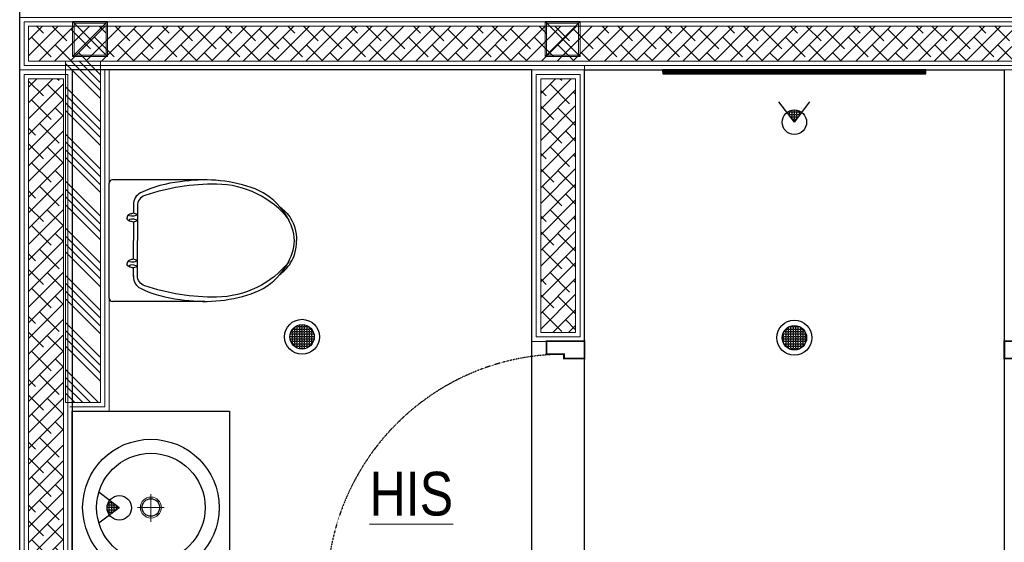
# Model space of a CAD drawing. Header units: millimetres. Extents: x -106827 to 92813, y -35754 to 7831.
# Tile 113 of 160: x -21182 to -18368, y -17923 to -16429. Entities that reach past the tile are written whole.
import ezdxf
from ezdxf.xclip import XClip

# ---------------------------------------------------------------- set-up
doc = ezdxf.new("R2010")
doc.units = ezdxf.units.MM
doc.header["$XCLIPFRAME"] = 2
doc.linetypes.add('General Arrangement Plan$1$HIDDEN', pattern=[0.375, 0.25, -0.125])
for name, color, linetype in [('Ceiling Lights', 40, 'Continuous'), ('General Arrangement Plan$1$cad-block.com', 250, 'Continuous'), ('General Arrangement Plan$1$IDS-DOOR', 45, 'Continuous'), ('IFF-35 HEAVY', 100, 'Continuous')]:
    doc.layers.add(name, color=color, linetype=linetype)
for name, color, linetype, lineweight in [('General Arrangement Plan$1$A-HATCH', 15, 'Continuous', 0), ('General Arrangement Plan$1$Finishes', 5, 'Continuous', 13), ('General Arrangement Plan$1$MEI- EXISTING WALLS', 1, 'Continuous', 15), ('General Arrangement Plan$1$TXT', 6, 'Continuous', 20), ('General Arrangement Plan$1$WALL NEW', 6, 'Continuous', 13)]:
    doc.layers.add(name, color=color, linetype=linetype, lineweight=lineweight)
doc.layers.add('General Arrangement Plan$1$MS', color=7, linetype='Continuous', lineweight=0, true_color=0x3c5977)
doc.styles.add('General Arrangement Plan$1$Standard', font='ARIALN.TTF')

# ---------------------------------------------------------------- blocks, each defined once
blk = doc.blocks.new('General Arrangement Plan$1$A$C08D46EED')
at = {"lineweight": 0}
for p, q in [((-523.2, 710.2), (-440.8, 609.6)), ((-1219.8, 140, 0), (-1137.4, 39.4))]:
    blk.add_line(p, q, dxfattribs=at)
at = {"linetype": 'Continuous', "lineweight": 0, "const_width": 6}
blk.add_lwpolyline([(-440.8, 609.6), (-523.2, 710.2), (-569.6, 672.2), (-525.3, 618), (-513.6, 627.5), (-475.6, 581.1)], close=True, dxfattribs=at)
blk.add_lwpolyline([(-440.8, 609.6), (-523.2, 710.2), (-569.6, 672.2), (-525.3, 618), (-513.6, 627.5), (-475.6, 581.1)], close=True, dxfattribs=at)
at = {"lineweight": 0}
blk.add_lwpolyline([(-513.6, 627.5), (-560.1, 589.5), (-46.4, -38), (0, 0)], close=True, dxfattribs=at)
blk.add_lwpolyline([(-513.6, 627.5), (-560.1, 589.5), (-46.4, -38), (0, 0)], close=True, dxfattribs=at)
at = {"linetype": 'Continuous', "lineweight": 0, "const_width": 6, "elevation": 0}
blk.add_lwpolyline([(-1138.2, 38.8), (-1220.6, 139.4), (-1174.1, 177.4), (-1129.8, 123.2), (-1141.4, 113.7), (-1103.4, 67.3)], close=True, dxfattribs=at)
blk.add_lwpolyline([(-1138.2, 38.8), (-1220.6, 139.4), (-1174.1, 177.4), (-1129.8, 123.2), (-1141.4, 113.7), (-1103.4, 67.3)], close=True, dxfattribs=at)
at = {"color": 8, "linetype": 'General Arrangement Plan$1$HIDDEN', "ltscale": 0.025}
blk.add_arc((-511.6, 632, 0), 815.6, 219.45, 304.7707, dxfattribs=at)
blk = doc.blocks.new('General Arrangement Plan$1$toilet 5_top view_cad-block.com')
at = {"color": 7}
for points in [[(-171.9, 0), (171.9, 0)], [(-181.9, -285.5), (-181.9, -10)], [(181.9, -285.5), (181.9, -10)], [(-107.8, -72.1), (-81.7, -72.5)], [(-78.1, -84.4), (-81.7, -72.5)], [(-59.2, -84.4), (-55.6, -72.5)], [(-55.6, -72.5), (0, -72.5)], [(55.6, -72.5), (0, -72.5)], [(59.2, -84.4), (55.6, -72.5)], [(78.1, -84.4), (81.7, -72.5)], [(107.8, -72.1), (81.7, -72.5)]]:
    blk.add_lwpolyline(points, dxfattribs=at)
for points in [[(-81.7, -72.5, 0.000902), (-79.1, -61.6, -0.347242), (-68.7, -53.4)], [(-78.1, -84.4, 0.244892), (-74.1, -60.9, 0.378206), (-78.1, -58.9, -0.178567)], [(-55.6, -72.5, -0.000902), (-58.2, -61.6, 0.347242), (-68.7, -53.4)], [(-59.2, -84.4, -0.244892), (-63.2, -60.9, -0.378206), (-59.3, -58.9, 0.178567)], [(55.6, -72.5, 0.000902), (58.2, -61.6, -0.347242), (68.7, -53.4)], [(59.2, -84.4, 0.244892), (63.2, -60.9, 0.378206), (59.3, -58.9, -0.178567)], [(81.7, -72.5, -0.000902), (79.1, -61.6, 0.347242), (68.7, -53.4)], [(78.1, -84.4, -0.244892), (74.1, -60.9, -0.378206), (78.1, -58.9, 0.178567)], [(-105.3, -72.1), (-107.8, -72.1, 0.290717), (-142.6, -93.4, 0.092282), (-175.7, -212, 0.123133), (-159.3, -424.5, 0.135146), (-101.5, -510.7, 0.083289)], [(-62.2, -538.4, -0.226694), (-169, -320.8, -0.083906), (-135, -106.2, -0.3229), (-104.6, -84.4), (0, -84.4)], [(62.2, -538.4, 0.226694), (169, -320.8, 0.083906), (135, -106.2, 0.3229), (104.6, -84.4), (0, -84.4)], [(101.5, -510.7, 0.135146), (159.3, -424.5, 0.123133), (175.7, -212, 0.092282), (142.6, -93.4, 0.290717), (107.8, -72.1)], [(-101.5, -510.7, 0.095376), (-37.4, -547.5, 0.083289), (0, -553.7, 0.083289), (37.4, -547.5, 0.095376), (101.5, -510.7, 0.123133)], [(-101.5, -510.7, 0.016905), (-87.4, -526.1, 0.130768), (-38.7, -554.9, 0.071655), (0, -560, 0.449001)], [(101.5, -510.7, -0.016905), (87.4, -526.1, -0.130768), (38.7, -554.9, -0.071655), (0, -560, -0.449001)]]:
    blk.add_lwpolyline(points, format="xyb", dxfattribs=at)
for centre, start, end in [((171.9, -10), 0, 90), ((-171.9, -10), 90, 180)]:
    blk.add_arc(centre, 10, start, end, dxfattribs=at)
blk = doc.blocks.new('General Arrangement Plan$1$Waschtisch - Konsole LOOP 550x450 D390')
at = {"lineweight": 25}
for p, q in [((-550, -450), (-550, 0)), ((-550, 0), (0, 0)), ((0, 0), (0, -450)), ((0, -450), (-550, -450))]:
    blk.add_line(p, q, dxfattribs=at)
at = {"lineweight": 5}
for p, q in [((-499.4, -110), (-460.4, -110)), ((-480, -130.1), (-480, -90.2)), ((-275, -263), (-275, -187.1)), ((-315.5, -225), (-236.5, -225))]:
    blk.add_line(p, q, dxfattribs=at)
at = {"lineweight": 25}
for radius in [195, 155, 25]:
    blk.add_circle((-275, -225), radius, dxfattribs=at)
at = {"lineweight": 5}
for centre, radius in [((-480, -110), 15), ((-275, -225), 30)]:
    blk.add_circle(centre, radius, dxfattribs=at)
blk = doc.blocks.new('General Arrangement Plan$1$A$C0642dd72')
at = {"layer": 'General Arrangement Plan$1$MS', "ltscale": 10}
for p, q in [((0, 11925.6), (100, 12025.6)), ((100, 11925.6), (0, 12025.6)), ((1350.1, 11925.6), (1450.1, 12025.6)), ((1450.1, 11925.6), (1350.1, 12025.6))]:
    blk.add_line(p, q, dxfattribs=at)
for points in [[(0, 11925.6), (100, 11925.6), (100, 12025.6), (0, 12025.6)], [(4, 11929.6), (96, 11929.6), (96, 12021.6), (4, 12021.6)], [(1350.1, 11925.6), (1450.1, 11925.6), (1450.1, 12025.6), (1350.1, 12025.6)], [(1354.1, 11929.6), (1446.1, 11929.6), (1446.1, 12021.6), (1354.1, 12021.6)]]:
    blk.add_lwpolyline(points, close=True, dxfattribs=at)
blk = doc.blocks.new('General Arrangement Plan')
at = {"true_color": 0x2776bb}
h = blk.add_hatch(dxfattribs=at)
h.set_pattern_fill('ANSI32', color=152, scale=0.071)
h.set_pattern_definition([(45, (-452527.3337, -111109.34106), (-0.4781986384, 0.4781986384), []), (45, (-452527.0149, -111109.34106), (-0.4781986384, 0.4781986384), [])])
h.paths.add_polyline_path([(2638.9, 12911.2), (1887.1, 12911.2), (1887.1, 12899.8), (2638.9, 12899.8)])
at = {"layer": 'General Arrangement Plan$1$A-HATCH', "lineweight": -2, "true_color": 0x939598}
h = blk.add_hatch(dxfattribs=at)
h.set_pattern_fill('ANSI38', color=252, scale=10, angle=180)
h.paths.add_polyline_path([(74.3, 13036.2), (3075.4, 13036.2), (3075.4, 12936.2), (74.3, 12936.2)])
h = blk.add_hatch(dxfattribs=at)
h.set_pattern_fill('ANSI34', color=252, scale=5, angle=90)
h.set_pattern_definition([(135, (13302.88, 8630.57), (-67.3519, -67.3519), []), (135, (13302.88, 8653.02), (-67.3519, -67.3519), []), (135, (13302.88, 8675.47), (-67.3519, -67.3519), []), (135, (13302.88, 8697.92), (-67.3519, -67.3519), [])])
h.paths.add_polyline_path([(180.3, 12936.2), (180.3, 11960.3), (280.3, 11960.3), (280.3, 12936.2)])
h = blk.add_hatch(dxfattribs=at)
h.set_pattern_fill('ANSI38', color=252, scale=10, angle=180)
h.paths.add_polyline_path([(174.3, 12886.2), (174.3, 11260.3), (74.3, 11260.3), (74.3, 12886.2)])
h = blk.add_hatch(dxfattribs=at)
h.set_pattern_fill('ANSI38', color=252, scale=10, angle=180)
h.paths.add_polyline_path([(1638.3, 12160.3), (1638.3, 12886.2), (1538.3, 12886.2), (1538.3, 12160.3)])
at = {"color": 152, "true_color": 0x2776bb}
blk.add_lwpolyline([(2638.9, 12911.2), (1887.1, 12911.2), (1887.1, 12899.8), (2638.9, 12899.8), (2638.9, 12911.2)], close=True, dxfattribs=at)
at = {"layer": 'General Arrangement Plan$1$Finishes'}
for points in [[(49.3, 13061.2), (3100.4, 13061.2), (3100.4, 12911.2), (49.3, 12911.2)], [(199.3, 12911.2), (199.3, 11235.3), (49.3, 11235.3), (49.3, 12911.2)], [(1663.3, 12135.3), (1663.3, 12911.2), (1513.3, 12911.2), (1513.3, 12135.3)]]:
    blk.add_lwpolyline(points, close=True, dxfattribs=at)
blk.add_lwpolyline([(205.3, 11935.3), (305.3, 11935.3), (305.3, 12911.2)], dxfattribs=at)
at = {"layer": 'General Arrangement Plan$1$MEI- EXISTING WALLS', "color": 252, "true_color": 0x939598}
blk.add_line((1663.3, 12160.4), (1663.3, 12923.7), dxfattribs=at)
at = {"layer": 'General Arrangement Plan$1$WALL NEW'}
for points in [[(61.8, 13048.7), (3087.9, 13048.7), (3087.9, 12923.7), (61.8, 12923.7)], [(74.3, 13036.2), (3075.4, 13036.2), (3075.4, 12936.2), (74.3, 12936.2)], [(180.3, 12936.2), (180.3, 11960.3), (280.3, 11960.3), (280.3, 12936.2)], [(186.8, 12898.7), (186.8, 11247.8), (61.8, 11247.8), (61.8, 12898.7)], [(1650.8, 12147.8), (1650.8, 12898.7), (1525.8, 12898.7), (1525.8, 12147.8)], [(174.3, 12886.2), (174.3, 11260.3), (74.3, 11260.3), (74.3, 12886.2)], [(1638.3, 12160.3), (1638.3, 12886.2), (1538.3, 12886.2), (1538.3, 12160.3)]]:
    blk.add_lwpolyline(points, close=True, dxfattribs=at)
blk.add_lwpolyline([(192.8, 11947.8), (292.8, 11947.8), (292.8, 12911.2)], dxfattribs=at)
at = {"layer": 'General Arrangement Plan$1$cad-block.com', "xscale": 0.9553454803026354, "yscale": 0.9553454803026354, "zscale": 0.9553454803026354, "rotation": 90}
blk.add_blockref('General Arrangement Plan$1$toilet 5_top view_cad-block.com', (305.3, 12423.3), dxfattribs=at)
at = {"layer": 'General Arrangement Plan$1$cad-block.com', "rotation": 90.00000000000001}
blk.add_blockref('General Arrangement Plan$1$Waschtisch - Konsole LOOP 550x450 D390', (199.3, 11935.3), dxfattribs=at)
at = {"layer": 'General Arrangement Plan$1$IDS-DOOR', "color": 1, "zscale": 0.8330996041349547}
for p, xscale, yscale, rotation in [((929.4, 11422.8), 0.8330996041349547, 0.8330996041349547, 230.6991735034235), ((3597.3, 11422.8), -0.8330996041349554, 0.8330996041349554, 129.3008264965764)]:
    blk.add_blockref('General Arrangement Plan$1$A$C08D46EED', p, dxfattribs=dict(at, xscale=xscale, yscale=yscale, rotation=rotation))
at = {"layer": 'General Arrangement Plan$1$MS', "ltscale": 10}
blk.add_blockref('General Arrangement Plan$1$A$C0642dd72', (200.7, 1023.9), dxfattribs=at)
at = {"layer": 'General Arrangement Plan$1$TXT', "insert": (1168.8, 11699), "char_height": 125, "width": 2265.161, "attachment_point": 5, "style": 'General Arrangement Plan$1$Standard'}
blk.add_mtext('{\\LHIS }', dxfattribs=at)
blk = doc.blocks.new('A$C8943ec76')
at = {"layer": 'Ceiling Lights'}
h = blk.add_hatch(dxfattribs=at)
h.set_pattern_fill('ANGLE', color=256)
h.set_pattern_definition([(0, (-735781.389, -109566.9535), (0, 6.985), [5.08, -1.905]), (90, (-735781.389, -109566.9535), (-6.985, 4e-16), [5.08, -1.905])])
h.paths.add_polyline_path([(44.3, 58.1), (23.1, 30.3, 0.337602), (65.5, 30.3)])
for q in [(0, 0), (88.6, 0)]:
    blk.add_line((44.3, 58.1), q, dxfattribs=at)
blk.add_circle((44.3, 58.1), 35, dxfattribs=at)
blk = doc.blocks.new('A$C9c8b9009')
at = {"layer": 'Ceiling Lights'}
h = blk.add_hatch(dxfattribs=at)
h.set_pattern_fill('ANGLE')
h.set_pattern_definition([(0, (-695837.934, -116287.4574), (0, 6.985), [5.08, -1.905]), (90, (-695837.934, -116287.4574), (-6.985, 4e-16), [5.08, -1.905])])
edge = h.paths.add_edge_path()
edge.add_arc((35, 35), 35, 0, 360)
for radius in [50, 35]:
    blk.add_circle((35, 35), radius, dxfattribs=at)

msp = doc.modelspace()

# ---------------------------------------------------------------- block references
at = {"color": 7}
ref = msp.add_blockref('General Arrangement Plan', (-21231.7, -29484.1), dxfattribs=at)
XClip(ref).set_block_clipping_path([(48.7190010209, -107.5186207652), (15251.6043912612, 15253.5715002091)])

# ---------------------------------------------------------------- next in the draw order: linework, layer by layer
at = {"layer": 'IFF-35 HEAVY', "ltscale": 100}
for points in [[(-21032.4, -18098.7), (-19718.4, -18098.7), (-19718.4, -16572.9), (-21032.4, -16572.9)], [(-19568.4, -16572.9), (-18368.4, -16572.9), (-18368.4, -18104), (-19568.4, -18104)]]:
    msp.add_lwpolyline(points, close=True, dxfattribs=at)

# ---------------------------------------------------------------- next in the draw order: block references
at = {"layer": 'Ceiling Lights', "color": 7}
for name, p, rotation in [('A$C8943ec76', (-18924.1, -16664.1), 180), ('A$C9c8b9009', (-20340.4, -17300.8), 180), ('A$C9c8b9009', (-18933.4, -17303.4), 180), ('A$C8943ec76', (-20955.8, -17780.4), 270)]:
    msp.add_blockref(name, p, dxfattribs=dict(at, rotation=rotation))

doc.saveas('drawing.dxf')
